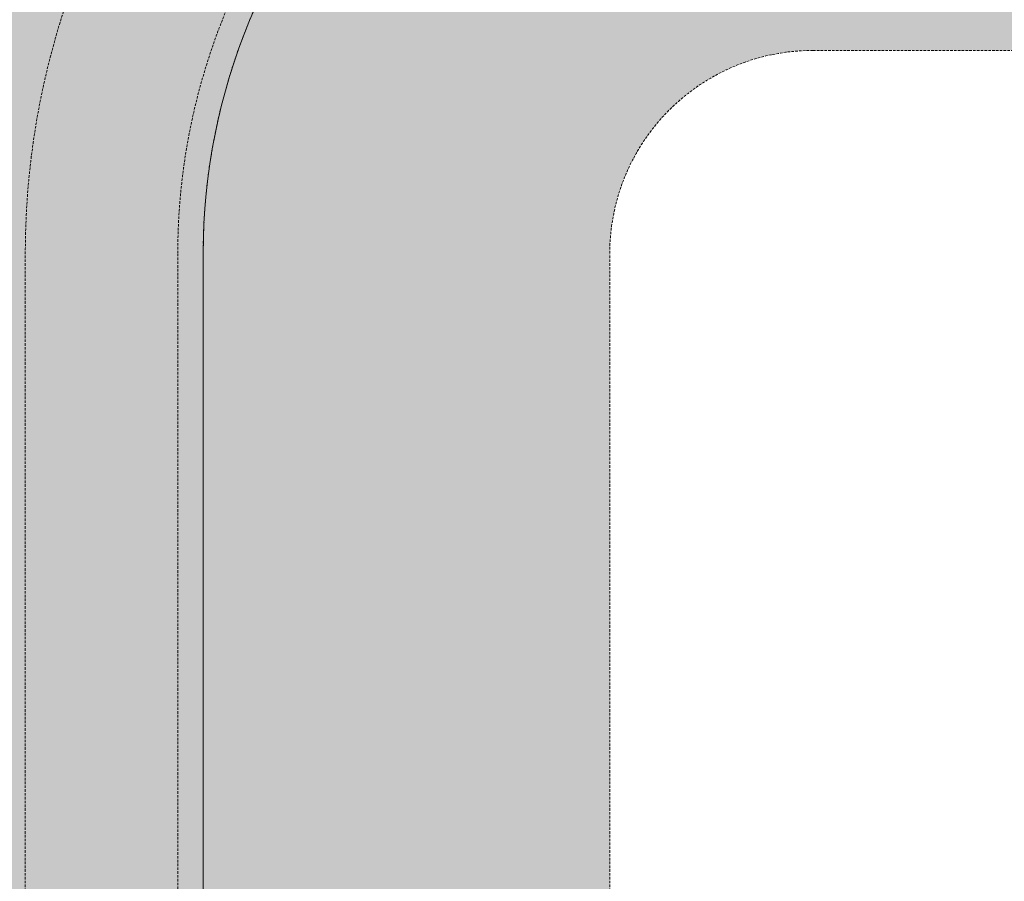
# Model space of a CAD drawing. Header units: millimetres. Extents: x 31882 to 271790, y -35693 to 24917.
# Tile 25 of 256: x 38098 to 39082, y 13265 to 14126. Entities that reach past the tile are written whole.
import ezdxf

# ---------------------------------------------------------------- set-up
doc = ezdxf.new("R2010")
doc.units = ezdxf.units.MM
doc.header["$MEASUREMENT"] = 0
doc.linetypes.add('( Dashed )', pattern=[0.75, 0.5, -0.25])
doc.layers.add('Grey', color=8, linetype='Continuous', lineweight=9)

# ---------------------------------------------------------------- blocks, each defined once
blk = doc.blocks.new('r4ttwt')
at = {"layer": 'Grey', "ltscale": 0.25}
h = blk.add_hatch(color=255, dxfattribs=at)
h.dxf.hatch_style = 1
edge = h.paths.add_edge_path()
edge.add_line((1719056.187, -78756.588), (1718972.187, -78756.588))
edge.add_arc((1718972.187, -78798.588), 42, 90, 180)
edge.add_line((1718930.187, -78798.588), (1718930.187, -78948.16))
edge.add_arc((1718972.187, -78948.16), 42, 180, 270)
edge.add_line((1718972.187, -78990.16), (1719002.187, -78990.16))
edge.add_line((1719002.187, -78990.16), (1719002.187, -78972.16))
edge.add_line((1719002.187, -78972.16), (1718972.187, -78972.16))
edge.add_arc((1718972.187, -78948.16), 24, 180, 270, ccw=False)
edge.add_line((1718948.187, -78948.16), (1718948.187, -78798.588))
edge.add_arc((1718972.187, -78798.588), 24, 90, 180, ccw=False)
edge.add_line((1718972.187, -78774.588), (1719056.187, -78774.588))
edge.add_line((1719056.187, -78774.588), (1719056.187, -78756.588))
h = blk.add_hatch(color=209, dxfattribs=at)
h.dxf.hatch_style = 1
edge = h.paths.add_edge_path()
edge.add_line((1719183.861, -78972.16), (1719183.861, -78956.16))
edge.add_line((1719183.861, -78956.16), (1718972.187, -78956.16))
edge.add_arc((1718972.187, -78948.16), 8, 180, 270, ccw=False)
edge.add_line((1718964.187, -78948.16), (1718964.187, -78798.588))
edge.add_arc((1718972.187, -78798.588), 8, 90, 180, ccw=False)
edge.add_line((1718972.187, -78790.588), (1719008.187, -78790.588))
edge.add_line((1719008.187, -78790.588), (1719008.187, -78774.588))
edge.add_line((1719008.187, -78774.588), (1718972.187, -78774.588))
edge.add_arc((1718972.187, -78798.588), 24, 90, 180)
edge.add_line((1718948.187, -78798.588), (1718948.187, -78948.16))
edge.add_arc((1718972.187, -78948.16), 24, 180, 270)
edge.add_line((1718972.187, -78972.16), (1719183.861, -78972.16))
at = {"layer": 'Grey', "color": 14, "ltscale": 0.25}
blk.add_lwpolyline([(1719056.187, -78756.588), (1718972.187, -78756.588, 0.414214), (1718930.187, -78798.588), (1718930.187, -78948.16, 0.414214), (1718972.187, -78990.16), (1719002.187, -78990.16), (1719002.187, -78972.16), (1718972.187, -78972.16, -0.414214), (1718948.187, -78948.16), (1718948.187, -78798.588, -0.414214), (1718972.187, -78774.588), (1719056.187, -78774.588)], format="xyb", close=True, dxfattribs=at)
at = {"layer": 'Grey', "linetype": '( Dashed )', "ltscale": 0.2}
blk.add_lwpolyline([(1719056.187, -78773.588), (1718972.187, -78773.588, 0.414214), (1718947.187, -78798.588), (1718947.187, -78948.16, 0.414214), (1718972.187, -78973.16), (1719002.187, -78973.16), (1719002.187, -78979.16), (1718972.187, -78979.16, -0.414214), (1718941.187, -78948.16), (1718941.187, -78798.588, -0.414214), (1718972.187, -78767.588), (1719056.187, -78767.588)], format="xyb", close=True, dxfattribs=at)
at = {"layer": 'Grey', "color": 14, "linetype": '( Dashed )', "ltscale": 0.2}
blk.add_lwpolyline([(1719183.861, -78972.16), (1719183.861, -78956.16), (1718972.187, -78956.16, -0.414214), (1718964.187, -78948.16), (1718964.187, -78798.588, -0.414214), (1718972.187, -78790.588), (1719008.187, -78790.588), (1719008.187, -78774.588), (1718972.187, -78774.588, 0.414214), (1718948.187, -78798.588), (1718948.187, -78948.16, 0.414214), (1718972.187, -78972.16)], format="xyb", close=True, dxfattribs=at)

msp = doc.modelspace()

# ---------------------------------------------------------------- block references
at = {"xscale": 25.4, "yscale": 25.4, "zscale": 25.4}
msp.add_blockref('r4ttwt', (-43623003, 2015376.23), dxfattribs=at)

doc.saveas('drawing.dxf')
